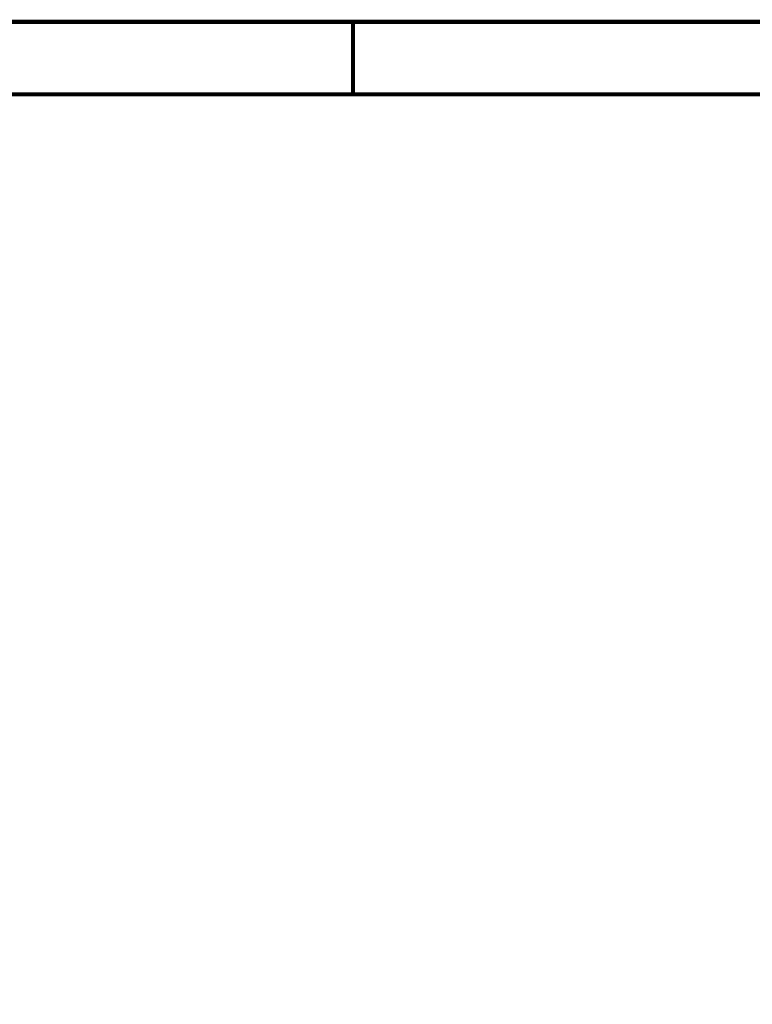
# Model space of a CAD drawing. Header units: inches. Extents: x 0 to 17, y 0 to 11.
# Tile 13 of 14: x 7.6 to 9.6, y 8.3 to 11. Entities that reach past the tile are written whole.
import ezdxf

# ---------------------------------------------------------------- set-up
doc = ezdxf.new("R2010")
doc.units = ezdxf.units.IN
doc.header["$MEASUREMENT"] = 0
doc.layers.add('Sheet', color=255, linetype='Continuous')

msp = doc.modelspace()

# ---------------------------------------------------------------- linework, layer by layer
at = {"layer": 'Sheet'}
for points in [[(0.0008, 11, 0.0118, 0.0118, 0), (17, 11, 0.0118, 0.0118, 0), (17, 0, 0.0118, 0.0118, 0), (0.0008, 0, 0.0118, 0.0118, 0), (0.0008, 11, 0.0118, 0.0118, 0)], [(0.0008, 11, 0.0039, 0.0039, 0), (0.0008, 0, 0.0039, 0.0039, 0), (17, 0, 0.0039, 0.0039, 0), (17, 11, 0.0039, 0.0039, 0), (0.0008, 11, 0.0039, 0.0039, 0), (0.0008, 11, 0.0039, 0.0039, 0)], [(0.2006, 10.7994, 0.0118, 0.0118, 0), (16.8002, 10.7994, 0.0118, 0.0118, 0), (16.8002, 0.1998, 0.0118, 0.0118, 0), (0.2006, 0.1998, 0.0118, 0.0118, 0), (0.2006, 10.7994, 0.0118, 0.0118, 0)], [(0.2006, 10.7994, 0.0039, 0.0039, 0), (0.2006, 0.1998, 0.0039, 0.0039, 0), (16.8002, 0.1998, 0.0039, 0.0039, 0), (16.8002, 10.7994, 0.0039, 0.0039, 0), (0.2006, 10.7994, 0.0039, 0.0039, 0), (0.2006, 10.7994, 0.0039, 0.0039, 0)]]:
    msp.add_lwpolyline(points, format="xyseb", close=True, dxfattribs=at)
msp.add_lwpolyline([(8.5, 11, 0.0118, 0.0118, 0), (8.5, 10.7998, 0.0118, 0.0118, 0)], format="xyseb", dxfattribs=at)

doc.saveas('drawing.dxf')
